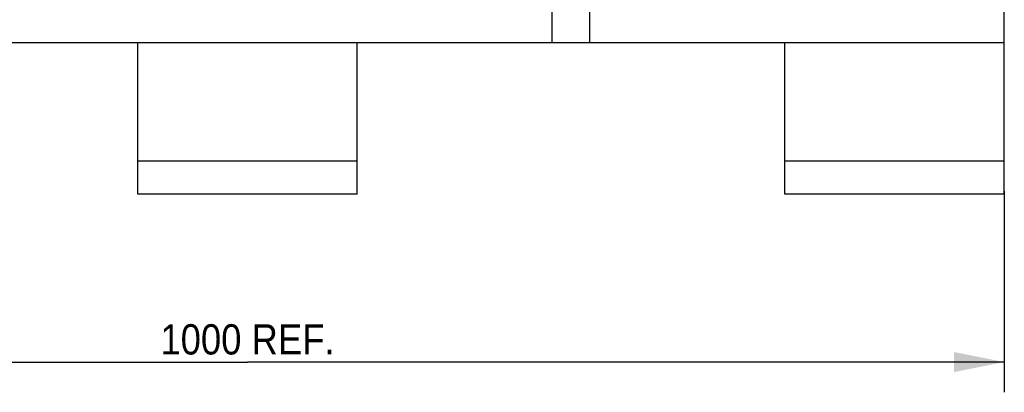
# Model space of a CAD drawing. Header units: millimetres. Extents: x 0 to 5600, y -1552 to 3960.
# Tile 38 of 199: x 2538 to 3189, y 470 to 716. Entities that reach past the tile are written whole.
import ezdxf

# ---------------------------------------------------------------- set-up
doc = ezdxf.new("R2010")
doc.units = ezdxf.units.MM
doc.header["$LTSCALE"] = 308
doc.layers.get('0').update_dxf_attribs({"linetype": 'CONTINUOUS'})
doc.layers.add('06___PRT_ALL_SURFS', color=7, linetype='CONTINUOUS')
doc.styles.get("Standard").update_dxf_attribs({"font": 'txt', "width": 0.9})
doc.dimstyles.new('DIMSTYLE_2', dxfattribs={"dimtxt": 20, "dimasz": 33.333333, "dimexe": 1.5, "dimexo": 1.5, "dimgap": 0.375, "dimtad": 1, "dimdec": 0, "dimzin": 0, "dimdsep": 46, "dimtxsty": 'Standard', "dimblk": '_FILLED', "dimblk1": '_FILLED', "dimblk2": '_FILLED', "dimcen": 0.09, "dimazin": 0, "dimtp": 0.8, "dimtm": 0.8, "dimtfac": 1, "dimtdec": 0, "dimtofl": 0, "dimtmove": 0, "dimatfit": 3, "dimldrblk": '_FILLED', "dimfxl": 0, "dimtolj": 1, "dimtzin": 0, "dimarcsym": 0})

# ---------------------------------------------------------------- blocks, each defined once
blk = doc.blocks.new('_FILLED')
at = {"color": 0, "linetype": 'ByBlock'}
blk.add_solid([(0, 0), (-1, 0.2), (-1, -0.2)], dxfattribs=at)
blk = doc.blocks.new('*D4')
at = {"color": 2, "linetype": 'Continuous'}
for p, q in [((2188.83, 602.87), (2188.83, 469.89)), ((3188.83, 602.87), (3188.83, 469.89)), ((2188.83, 489.89), (2688.83, 489.89)), ((3188.83, 489.89), (2688.83, 489.89))]:
    blk.add_line(p, q, dxfattribs=at)
at = {"color": 2, "linetype": 'Continuous', "xscale": 33.3333333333, "yscale": 33.3333333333, "zscale": 33.3333333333, "rotation": 180}
blk.add_blockref('_FILLED', (2188.83, 489.89), dxfattribs=at)
at = {"color": 2, "linetype": 'Continuous', "xscale": 33.3333333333, "yscale": 33.3333333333, "zscale": 33.3333333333}
blk.add_blockref('_FILLED', (3188.83, 489.89), dxfattribs=at)
at = {"color": 2, "linetype": 'Continuous', "insert": (2688.83, 514.89), "char_height": 20, "width": 162, "attachment_point": 2, "line_spacing_factor": 0.9}
blk.add_mtext('1000 REF.', dxfattribs=at)

msp = doc.modelspace()

# ---------------------------------------------------------------- linework, layer by layer
at = {"color": 7, "linetype": 'Continuous'}
for p, q in [((3188.83, 600.87), (3188.83, 744.87)), ((3188.83, 700.87), (2188.83, 700.87)), ((2616.33, 600.87), (2616.33, 700.87)), ((2761.33, 600.87), (2761.33, 700.87)), ((3043.83, 600.87), (3043.83, 700.87)), ((2616.33, 622.87), (2761.33, 622.87)), ((3043.83, 622.87), (3188.83, 622.87)), ((2761.33, 600.87), (2616.33, 600.87)), ((3188.83, 600.87), (3043.83, 600.87))]:
    msp.add_line(p, q, dxfattribs=at)
at = {"layer": '06___PRT_ALL_SURFS', "color": 7, "linetype": 'Continuous'}
for p, q in [((2890.08, 700.87), (2890.08, 1129.87)), ((2915.08, 700.87), (2915.08, 1129.87))]:
    msp.add_line(p, q, dxfattribs=at)
at = {"layer": '06___PRT_ALL_SURFS', "color": 6, "linetype": 'Continuous'}
msp.add_line((2915.08, 700.87), (2890.08, 700.87), dxfattribs=at)

# ---------------------------------------------------------------- dimensions: what is measured, and where the dimension line sits
at = {"color": 2, "linetype": 'Continuous'}
dim = msp.add_linear_dim(base=(3188.83, 489.89), p1=(2188.83, 604.37), p2=(3188.83, 604.37), text='<> REF.', dimstyle='DIMSTYLE_2', dxfattribs=at)
dim.commit()
dim.dimension.update_dxf_attribs({"geometry": '*D4', "text_midpoint": (2688.83, 489.89), "dimtype": 160})

doc.saveas('drawing.dxf')
